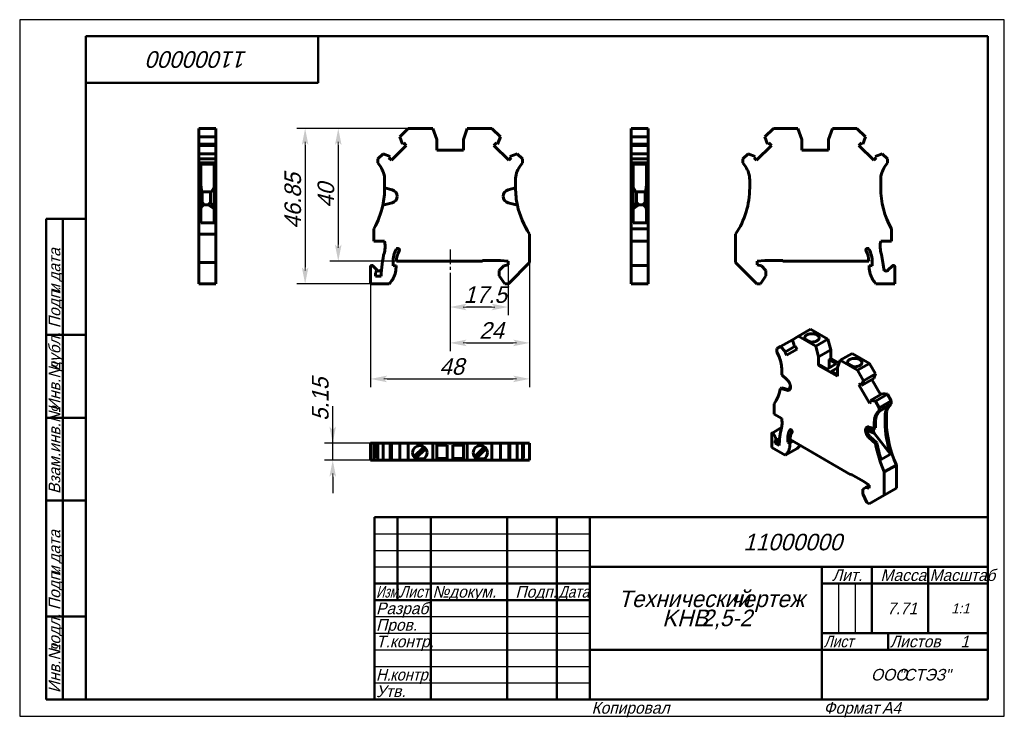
# Model space of a CAD drawing. Header units: millimetres. Extents: x 0 to 297, y 0 to 210.
import ezdxf

# ---------------------------------------------------------------- set-up
doc = ezdxf.new("R2010")
doc.units = ezdxf.units.MM
doc.linetypes.add('CENTER_per1_scale0.137402', pattern=[6.98, 4.3625, -0.8725, 0.8725, -0.8725])
doc.styles.add('TextStyle_1', font='T-FLEX Type A.TTF', dxfattribs={"oblique": 15, "height": 5})
doc.styles.add('TextStyle_2', font='T-FLEX Type A.TTF', dxfattribs={"oblique": 15, "height": 3.5})
doc.styles.add('TextStyle_3', font='T-FLEX Type A.TTF', dxfattribs={"width": 0.744064, "oblique": 15, "height": 3.5})
doc.styles.add('TextStyle_4', font='T-FLEX Type A.TTF', dxfattribs={"width": 0.883061, "oblique": 15, "height": 3.5})
doc.styles.add('TextStyle_5', font='T-FLEX Type A.TTF', dxfattribs={"width": 0.94413, "oblique": 15, "height": 3.5})
doc.styles.add('TextStyle_6', font='T-FLEX Type A.TTF', dxfattribs={"width": 0.98844, "oblique": 15, "height": 3.5})
doc.styles.add('TextStyle_7', font='T-FLEX Type A.TTF', dxfattribs={"oblique": 15, "height": 5})
doc.styles.add('TextStyle_8', font='T-FLEX Type A.TTF', dxfattribs={"oblique": 15, "height": 3})
doc.styles.add('TextStyle_9', font='T-FLEX Type A.TTF', dxfattribs={"oblique": 15, "height": 3.5})
doc.dimstyles.new('DIM_ST_1', dxfattribs={"dimtxt": 5, "dimasz": 5, "dimexe": 2.5, "dimexo": 0, "dimtad": 1, "dimrnd": 0.01, "dimdsep": 46, "dimtxsty": 'TextStyle_1', "dimblk": 'Arrow_3_C7_Status', "dimcen": 0.09, "dimclrd": 7, "dimclre": 7, "dimclrt": 7, "dimazin": 0, "dimtfac": 1, "dimtdec": 0, "dimtmove": 0, "dimatfit": 0, "dimldrblk": 'NONE', "dimfxl": 1, "dimtvp": 1, "dimtolj": 1, "dimarcsym": 0})
doc.dimstyles.new('DIM_ST_2', dxfattribs={"dimtxt": 5, "dimasz": 5, "dimexe": 2.5, "dimexo": 0, "dimtad": 1, "dimrnd": 0.01, "dimdsep": 46, "dimtxsty": 'TextStyle_1', "dimblk": 'Arrow_3_C7_Status', "dimcen": 0.09, "dimclrd": 7, "dimclre": 7, "dimclrt": 7, "dimazin": 0, "dimtfac": 1, "dimtdec": 0, "dimtmove": 0, "dimatfit": 0, "dimldrblk": 'NONE', "dimfxl": 1, "dimtvp": 1, "dimtolj": 1, "dimarcsym": 0})
doc.dimstyles.new('DIM_ST_3', dxfattribs={"dimtxt": 5, "dimasz": 5, "dimexe": 2.5, "dimexo": 0, "dimtad": 1, "dimrnd": 0.01, "dimdsep": 46, "dimtxsty": 'TextStyle_1', "dimblk": 'Arrow_3_C7_Status', "dimcen": 0.09, "dimclrd": 7, "dimclre": 7, "dimclrt": 7, "dimazin": 0, "dimtfac": 1, "dimtdec": 0, "dimtmove": 0, "dimatfit": 0, "dimldrblk": 'NONE', "dimfxl": 1, "dimtvp": 1, "dimtolj": 1, "dimarcsym": 0})

# ---------------------------------------------------------------- blocks, each defined once
blk = doc.blocks.new('Arrow_3_C7_Status')
at = {"color": 7, "linetype": 'Continuous', "lineweight": 0}
blk.add_line((-1, 0), (-0.8, 0), dxfattribs=at)
at = {"color": 7}
blk.add_solid([(-1, -0.2), (0, 0), (-0.8, 0), (-1, 0.2)], dxfattribs=at)
blk = doc.blocks.new('*D5')
at = {"color": 7, "lineweight": -2}
for p, q in [((153.82, 136.76), (153.82, 110.05)), ((129.82, 133.71), (129.82, 110.05)), ((134.82, 112.55), (148.82, 112.55))]:
    blk.add_line(p, q, dxfattribs=at)
at = {"layer": 'Defpoints', "color": 0}
for p in [(153.82, 136.76), (129.82, 133.71), (153.82, 112.55)]:
    blk.add_point(p, dxfattribs=at)
at = {"color": 7, "lineweight": -2, "xscale": 5, "yscale": 5, "zscale": 5, "rotation": 180}
blk.add_blockref('Arrow_3_C7_Status', (129.82, 112.55), dxfattribs=at)
at = {"color": 7, "lineweight": -2, "xscale": 5, "yscale": 5, "zscale": 5}
blk.add_blockref('Arrow_3_C7_Status', (153.82, 112.55), dxfattribs=at)
blk = doc.blocks.new('_None')
blk = doc.blocks.new('*D6')
at = {"color": 7, "lineweight": -2}
for p, q in [((117.22, 177.21), (83.6, 177.21)), ((86.1, 172.21), (86.1, 135.36)), ((105.82, 130.36), (83.6, 130.36))]:
    blk.add_line(p, q, dxfattribs=at)
at = {"layer": 'Defpoints', "color": 0}
for p in [(117.22, 177.21), (86.1, 130.36), (105.82, 130.36)]:
    blk.add_point(p, dxfattribs=at)
at = {"color": 7, "lineweight": -2, "xscale": 5, "yscale": 5, "zscale": 5}
for p, rotation in [((86.1, 177.21), 90.0000000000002), ((86.1, 130.36), 270.0000000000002)]:
    blk.add_blockref('Arrow_3_C7_Status', p, dxfattribs=dict(at, rotation=rotation))
blk = doc.blocks.new('*D7')
at = {"color": 7, "lineweight": -2}
for p, q in [((147.32, 137.21), (147.32, 120.86)), ((129.82, 133.71), (129.82, 120.86)), ((142.32, 123.36), (134.82, 123.36))]:
    blk.add_line(p, q, dxfattribs=at)
at = {"layer": 'Defpoints', "color": 0}
for p in [(147.32, 137.21), (129.82, 133.71), (129.82, 123.36)]:
    blk.add_point(p, dxfattribs=at)
at = {"color": 7, "lineweight": -2, "xscale": 5, "yscale": 5, "zscale": 5, "rotation": 180}
blk.add_blockref('Arrow_3_C7_Status', (129.82, 123.36), dxfattribs=at)
at = {"color": 7, "lineweight": -2, "xscale": 5, "yscale": 5, "zscale": 5}
blk.add_blockref('Arrow_3_C7_Status', (147.32, 123.36), dxfattribs=at)
blk = doc.blocks.new('*D8')
at = {"color": 7, "lineweight": -2}
for p, q in [((153.82, 136.76), (153.82, 99.19)), ((105.82, 130.36), (105.82, 99.19)), ((110.82, 101.69), (148.82, 101.69))]:
    blk.add_line(p, q, dxfattribs=at)
at = {"layer": 'Defpoints', "color": 0}
for p in [(153.82, 136.76), (105.82, 130.36), (153.82, 101.69)]:
    blk.add_point(p, dxfattribs=at)
at = {"color": 7, "lineweight": -2, "xscale": 5, "yscale": 5, "zscale": 5}
for p, rotation in [((105.82, 101.69), 180), ((153.82, 101.69), 360)]:
    blk.add_blockref('Arrow_3_C7_Status', p, dxfattribs=dict(at, rotation=rotation))
blk = doc.blocks.new('*D9')
at = {"color": 7, "lineweight": -2}
for p, q in [((117.22, 177.21), (93.6, 177.21)), ((96.1, 172.21), (96.1, 142.21)), ((113.63, 137.21), (93.6, 137.21))]:
    blk.add_line(p, q, dxfattribs=at)
at = {"layer": 'Defpoints', "color": 0}
for p in [(117.22, 177.21), (96.1, 137.21), (113.63, 137.21)]:
    blk.add_point(p, dxfattribs=at)
at = {"color": 7, "lineweight": -2, "xscale": 5, "yscale": 5, "zscale": 5}
for p, rotation in [((96.1, 177.21), 90.0000000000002), ((96.1, 137.21), 270.0000000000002)]:
    blk.add_blockref('Arrow_3_C7_Status', p, dxfattribs=dict(at, rotation=rotation))
blk = doc.blocks.new('*D10')
at = {"color": 7, "lineweight": -2}
for p, q in [((94.42, 82.35), (94.42, 93.49)), ((94.42, 87.35), (94.42, 92.35)), ((105.82, 82.35), (91.92, 82.35)), ((94.42, 77.2), (94.42, 82.35)), ((105.82, 77.2), (91.92, 77.2)), ((94.42, 72.2), (94.42, 67.2))]:
    blk.add_line(p, q, dxfattribs=at)
at = {"layer": 'Defpoints', "color": 0}
for p in [(94.42, 82.35), (105.82, 82.35), (105.82, 77.2)]:
    blk.add_point(p, dxfattribs=at)
at = {"color": 7, "lineweight": -2, "xscale": 5, "yscale": 5, "zscale": 5}
for p, rotation in [((94.42, 82.35), 270), ((94.42, 77.2), 90)]:
    blk.add_blockref('Arrow_3_C7_Status', p, dxfattribs=dict(at, rotation=rotation))
blk = doc.blocks.new('_FR1Страница_1')
at = {"color": 7, "linetype": 'Continuous', "lineweight": 25}
for p, q in [((0, 210), (0, 0)), ((297, 210), (0, 210)), ((297, 0), (297, 210)), ((107, 55), (172, 55)), ((107, 50), (172, 50)), ((107, 45), (172, 45)), ((247, 40), (247, 25)), ((252, 40), (252, 25)), ((107, 30), (172, 30)), ((107, 25), (172, 25)), ((107, 20), (172, 20)), ((242, 20), (292, 20)), ((262, 20), (262, 20)), ((107, 15), (172, 15)), ((107, 10), (172, 10)), ((0, 0), (297, 0))]:
    blk.add_line(p, q, dxfattribs=at)
at = {"color": 7, "linetype": 'Continuous', "lineweight": 50}
for p, q in [((20, 5), (20, 205)), ((20, 205), (292, 205)), ((90, 191), (90, 205)), ((292, 205), (292, 5)), ((20, 191), (90, 191)), ((8, 5), (8, 150)), ((8, 150), (20, 150)), ((13, 150), (13, 5)), ((8, 115), (20, 115)), ((8, 90), (20, 90)), ((20, 65), (8, 65)), ((107, 5), (107, 60)), ((107, 60), (292, 60)), ((114, 60), (114, 35)), ((124, 60), (124, 5)), ((147, 60), (147, 5)), ((162, 60), (162, 5)), ((172, 60), (172, 5)), ((172, 45), (292, 45)), ((242, 45), (242, 5)), ((257, 45), (257, 25)), ((274, 45), (274, 25)), ((107, 40), (172, 40)), ((242, 40), (292, 40)), ((107, 35), (172, 35)), ((8, 30), (20, 30)), ((242, 25), (292, 25)), ((262, 25), (262, 20)), ((172, 20), (292, 20)), ((20, 5), (8, 5)), ((292, 5), (20, 5))]:
    blk.add_line(p, q, dxfattribs=at)
at = {"color": 7, "oblique": 15}
for s, height, rotation, style, p in [('11000000', 5, 180, 'TextStyle_7', (68.7, 200.5)), ('дата', 3.5, 90, 'TextStyle_2', (12.25, 131.01)), ('Подп.', 3.5, 90, 'TextStyle_2', (12.25, 117)), ('и', 3.5, 90, 'TextStyle_2', (12.25, 127.51)), ('дубл.', 3.5, 90, 'TextStyle_2', (12.25, 104.01)), ('Инв.№', 3.5, 90, 'TextStyle_2', (12.25, 92)), ('Взам.инв.№', 3.5, 90, 'TextStyle_2', (12.25, 67)), ('дата', 3.5, 90, 'TextStyle_2', (12.25, 46.01)), ('Подп.', 3.5, 90, 'TextStyle_2', (12.25, 32)), ('и', 3.5, 90, 'TextStyle_2', (12.25, 42.51)), ('подл.', 3.5, 90, 'TextStyle_2', (12.25, 19.01)), ('Инв.№', 3.5, 90, 'TextStyle_2', (12.25, 7))]:
    blk.add_text(s, height=height, rotation=rotation, dxfattribs=dict(at, style=style)).set_placement(p)
for s, height, style, p in [('11000000', 5, 'TextStyle_7', (218.3, 50)), ('Лит.', 3.5, 'TextStyle_2', (245.03, 40.76)), ('Масса', 3.5, 'TextStyle_2', (259.65, 40.76)), ('№', 3.5, 'TextStyle_2', (124.5, 35.75)), ('Подп.', 3.5, 'TextStyle_2', (149.53, 35.75)), ('докум.', 3.5, 'TextStyle_2', (129.5, 35.75)), ('Технический', 5, 'TextStyle_7', (180.55, 32.88)), ('чертеж', 5, 'TextStyle_7', (214.51, 32.88)), ('Разраб.', 3.5, 'TextStyle_2', (107.5, 30.75)), ('7.71', 3.5, 'TextStyle_2', (261.66, 30.75)), ('1:1', 3, 'TextStyle_8', (280.99, 31)), ('KHB', 5, 'TextStyle_7', (193.83, 27.12)), ('2,5-2', 5, 'TextStyle_7', (205.62, 27.12)), ('Пров.', 3.5, 'TextStyle_2', (107.5, 25.75)), ('Т.контр.', 3.5, 'TextStyle_2', (107.5, 20.75)), ('Листов', 3.5, 'TextStyle_2', (262.5, 20.75)), ('1', 3.5, 'TextStyle_9', (283.78, 20.75)), ('ООО', 3.5, 'TextStyle_2', (256.78, 10.75)), ('"СТЭЗ"', 3.5, 'TextStyle_2', (265.03, 10.75)), ('Утв.', 3.5, 'TextStyle_2', (107.5, 5.75)), ('Копировал', 3.5, 'TextStyle_2', (172.5, 0.75)), ('Формат', 3.5, 'TextStyle_2', (242.5, 0.75)), ('A4', 3.5, 'TextStyle_2', (260.12, 0.75))]:
    blk.add_text(s, height=height, dxfattribs=dict(at, style=style)).set_placement(p)
for s, style, width, p in [('Масштаб', 'TextStyle_6', 0.98844, (274.5, 40.76)), ('Изм.', 'TextStyle_3', 0.744064, (107.5, 35.75)), ('Лист', 'TextStyle_4', 0.883061, (114.5, 35.75)), ('Дата', 'TextStyle_4', 0.883061, (162.5, 35.75)), ('Лист', 'TextStyle_4', 0.883061, (242.5, 20.75)), ('Н.', 'TextStyle_5', 0.94413, (107.5, 10.75)), ('контр.', 'TextStyle_5', 0.94413, (111.75, 10.75))]:
    blk.add_text(s, height=3.5, dxfattribs=dict(at, style=style, width=width)).set_placement(p)
blk = doc.blocks.new('Страница_1')
at = {"color": 7, "linetype": 'Continuous', "lineweight": 60}
for p, q in [((54.042, 177.208), (59.192, 177.208)), ((54.042, 174.634), (54.042, 177.208)), ((59.192, 174.634), (59.192, 177.208)), ((117.224, 177.208), (114.65, 174.634)), ((124.624, 177.208), (117.224, 177.208)), ((125.824, 173.911), (124.624, 177.208)), ((135.024, 177.208), (133.824, 173.911)), ((142.424, 177.208), (135.024, 177.208)), ((144.999, 174.634), (142.424, 177.208)), ((189.623, 177.208), (184.473, 177.208)), ((184.473, 177.208), (184.473, 174.634)), ((189.623, 177.208), (189.623, 174.634)), ((224.782, 174.634), (227.356, 177.208)), ((227.356, 177.208), (234.756, 177.208)), ((234.756, 177.208), (235.956, 173.911)), ((243.956, 173.911), (245.156, 177.208)), ((245.156, 177.208), (252.556, 177.208)), ((252.556, 177.208), (255.13, 174.634)), ((54.042, 172.491), (54.042, 174.634)), ((54.042, 174.634), (59.192, 174.634)), ((54.042, 172.491), (59.192, 172.491)), ((54.042, 172.489), (54.042, 172.108)), ((59.192, 172.491), (59.192, 174.634)), ((59.192, 172.108), (59.192, 172.489)), ((114.65, 174.634), (115.485, 172.491)), ((115.858, 172.864), (115.485, 172.491)), ((116.615, 172.108), (115.858, 172.864)), ((125.824, 170.708), (125.824, 173.911)), ((133.824, 173.911), (133.824, 170.708)), ((143.791, 172.864), (143.034, 172.108)), ((144.164, 172.491), (143.791, 172.864)), ((144.164, 172.491), (144.999, 174.634)), ((184.473, 174.634), (184.473, 172.491)), ((189.623, 174.634), (184.473, 174.634)), ((189.623, 172.491), (184.473, 172.491)), ((184.473, 172.489), (184.473, 172.108)), ((189.623, 174.634), (189.623, 172.491)), ((189.623, 172.108), (189.623, 172.489)), ((225.616, 172.491), (224.782, 174.634)), ((225.989, 172.864), (225.616, 172.491)), ((226.746, 172.108), (225.989, 172.864)), ((235.956, 173.911), (235.956, 170.708)), ((243.956, 170.708), (243.956, 173.911)), ((253.922, 172.864), (253.166, 172.108)), ((254.296, 172.491), (253.922, 172.864)), ((255.13, 174.634), (254.296, 172.491)), ((54.042, 172.108), (59.192, 172.108)), ((54.042, 172.108), (54.042, 169.602)), ((54.042, 169.6), (59.192, 169.6)), ((54.042, 168.008), (54.042, 169.6)), ((59.192, 169.602), (59.192, 172.108)), ((59.192, 168.008), (59.192, 169.6)), ((109.616, 169.6), (108.024, 168.008)), ((111.759, 168.765), (109.616, 169.6)), ((112.142, 167.635), (116.615, 172.108)), ((133.824, 170.708), (125.824, 170.708)), ((143.034, 172.108), (147.507, 167.635)), ((150.033, 169.6), (147.89, 168.765)), ((151.624, 168.008), (150.033, 169.6)), ((184.473, 172.108), (184.473, 169.602)), ((189.623, 172.108), (184.473, 172.108)), ((189.623, 169.6), (184.473, 169.6)), ((184.473, 169.6), (184.473, 168.008)), ((189.623, 169.602), (189.623, 172.108)), ((189.623, 169.6), (189.623, 168.008)), ((218.156, 168.008), (219.748, 169.6)), ((219.748, 169.6), (221.89, 168.765)), ((222.274, 167.635), (226.746, 172.108)), ((235.956, 170.708), (243.956, 170.708)), ((253.166, 172.108), (257.638, 167.635)), ((258.021, 168.765), (260.164, 169.6)), ((260.164, 169.6), (261.756, 168.008)), ((54.042, 166.808), (54.042, 168.008)), ((54.042, 168.008), (59.192, 168.008)), ((54.042, 165.688), (54.042, 166.808)), ((54.042, 166.808), (59.192, 166.808)), ((54.592, 166.424), (58.642, 166.424)), ((54.592, 165.688), (54.592, 166.424)), ((58.642, 165.688), (58.642, 166.424)), ((59.192, 166.808), (59.192, 168.008)), ((59.192, 165.688), (59.192, 166.808)), ((108.024, 168.008), (108.024, 166.808)), ((108.024, 166.808), (108.808, 165.688)), ((111.759, 168.765), (111.385, 168.392)), ((111.385, 168.392), (112.142, 167.635)), ((147.507, 167.635), (148.263, 168.392)), ((148.263, 168.392), (147.89, 168.765)), ((150.84, 165.688), (151.624, 166.808)), ((151.624, 166.808), (151.624, 168.008)), ((184.473, 168.008), (184.473, 166.808)), ((189.623, 168.008), (184.473, 168.008)), ((189.623, 166.808), (184.473, 166.808)), ((184.473, 166.808), (184.473, 165.688)), ((189.073, 166.424), (185.023, 166.424)), ((185.023, 165.688), (185.023, 166.424)), ((189.073, 165.688), (189.073, 166.424)), ((189.623, 168.008), (189.623, 166.808)), ((189.623, 166.808), (189.623, 165.688)), ((218.156, 166.808), (218.156, 168.008)), ((218.94, 165.688), (218.156, 166.808)), ((221.89, 168.765), (221.517, 168.392)), ((221.517, 168.392), (222.274, 167.635)), ((257.638, 167.635), (258.395, 168.392)), ((258.395, 168.392), (258.021, 168.765)), ((261.756, 166.808), (260.972, 165.688)), ((261.756, 168.008), (261.756, 166.808)), ((54.042, 161.673), (54.042, 165.688)), ((54.592, 161.673), (54.592, 165.688)), ((58.642, 161.673), (58.642, 165.688)), ((59.192, 161.673), (59.192, 165.688)), ((184.473, 161.673), (184.473, 165.688)), ((185.023, 161.673), (185.023, 165.688)), ((189.073, 161.673), (189.073, 165.688)), ((189.623, 161.673), (189.623, 165.688)), ((54.042, 159.313), (54.042, 161.673)), ((54.592, 159.313), (54.592, 161.673)), ((58.642, 159.308), (58.642, 161.673)), ((59.192, 159.308), (59.192, 161.673)), ((110.074, 161.673), (110.074, 159.313)), ((149.574, 159.313), (149.574, 161.673)), ((184.473, 161.673), (184.473, 159.308)), ((185.023, 159.308), (185.023, 161.673)), ((189.073, 159.313), (189.073, 161.673)), ((189.623, 161.673), (189.623, 159.313)), ((220.206, 159.308), (220.206, 161.673)), ((259.706, 161.673), (259.706, 159.308)), ((54.042, 158.705), (54.042, 159.313)), ((54.592, 159.313), (54.042, 159.313)), ((54.042, 158.705), (54.042, 156.773)), ((54.792, 158.609), (54.592, 160.269)), ((54.592, 159.313), (54.592, 158.705)), ((54.592, 158.705), (54.592, 156.773)), ((54.977, 158.108), (54.792, 158.609)), ((54.792, 153.849), (54.792, 158.609)), ((57.859, 158.108), (54.977, 158.108)), ((54.992, 158.108), (54.992, 154.395)), ((57.592, 158.108), (57.592, 154.908)), ((58.642, 159.495), (57.859, 158.108)), ((58.642, 159.308), (58.642, 148.708)), ((59.192, 159.308), (59.192, 145.364)), ((110.074, 159.313), (112.342, 158.705)), ((110.074, 159.308), (110.074, 159.311)), ((147.307, 158.705), (149.574, 159.313)), ((149.574, 159.308), (149.574, 159.311)), ((184.473, 159.308), (184.473, 146.982)), ((185.023, 159.495), (185.806, 158.108)), ((185.023, 159.308), (185.023, 148.708)), ((188.687, 158.108), (185.806, 158.108)), ((186.073, 158.108), (186.073, 154.908)), ((188.673, 158.108), (188.673, 154.395)), ((188.687, 158.108), (188.873, 158.609)), ((188.873, 158.609), (189.073, 160.269)), ((188.873, 153.849), (188.873, 158.609)), ((189.073, 159.313), (189.623, 159.313)), ((189.073, 159.313), (189.073, 158.705)), ((189.073, 158.705), (189.073, 156.773)), ((189.623, 159.313), (189.623, 158.705)), ((189.623, 158.705), (189.623, 156.773)), ((54.042, 156.742), (54.042, 156.773)), ((54.042, 156.742), (54.042, 154.811)), ((54.042, 154.053), (54.042, 154.811)), ((54.592, 156.742), (54.592, 156.773)), ((54.592, 156.742), (54.592, 154.811)), ((54.592, 154.811), (54.592, 154.053)), ((54.992, 154.908), (55.692, 154.208)), ((57.592, 154.908), (56.892, 154.208)), ((57.592, 154.908), (58.642, 153.418)), ((112.342, 154.811), (109.516, 154.053)), ((113.824, 156.773), (113.824, 156.742)), ((145.824, 156.742), (145.824, 156.773)), ((150.133, 154.053), (147.307, 154.811)), ((186.073, 154.908), (185.023, 153.418)), ((186.073, 154.908), (186.773, 154.208)), ((188.673, 154.908), (187.973, 154.208)), ((189.073, 156.742), (189.073, 156.773)), ((189.073, 156.742), (189.073, 154.811)), ((189.073, 154.811), (189.073, 154.053)), ((189.623, 156.773), (189.623, 156.742)), ((189.623, 156.742), (189.623, 154.811)), ((189.623, 154.811), (189.623, 154.053)), ((54.042, 154.053), (54.042, 145.364)), ((54.592, 154.053), (54.042, 154.053)), ((54.592, 154.053), (54.592, 148.708)), ((54.76, 153.515), (54.592, 152.693)), ((54.76, 153.515), (55.692, 154.208)), ((54.76, 153.515), (54.792, 153.849)), ((54.792, 153.849), (54.992, 154.395)), ((56.892, 154.208), (55.692, 154.208)), ((56.892, 154.208), (58.642, 152.924)), ((186.773, 154.208), (185.023, 152.924)), ((186.773, 154.208), (187.973, 154.208)), ((188.905, 153.515), (187.973, 154.208)), ((188.873, 153.849), (188.673, 154.395)), ((188.905, 153.515), (188.873, 153.849)), ((188.905, 153.515), (189.073, 152.693)), ((189.073, 154.053), (189.073, 148.708)), ((189.623, 154.053), (189.073, 154.053)), ((189.623, 154.053), (189.623, 146.982)), ((58.642, 148.708), (54.592, 148.708)), ((189.073, 148.708), (185.023, 148.708)), ((106.824, 146.982), (106.824, 143.208)), ((184.473, 146.982), (184.473, 143.208)), ((189.623, 146.982), (184.473, 146.982)), ((189.623, 146.982), (189.623, 143.208)), ((262.956, 146.982), (262.956, 143.208)), ((54.042, 136.758), (54.042, 145.364)), ((54.042, 145.364), (59.192, 145.364)), ((59.192, 136.758), (59.192, 145.364)), ((106.824, 143.208), (110.068, 143.208)), ((153.824, 136.758), (153.824, 145.364)), ((184.473, 141.683), (184.473, 143.208)), ((189.623, 143.208), (184.473, 143.208)), ((189.623, 141.683), (189.623, 143.208)), ((215.956, 136.758), (215.956, 145.364)), ((262.956, 143.208), (259.713, 143.208)), ((184.473, 139.85), (184.473, 141.683)), ((184.473, 139.85), (184.473, 135.917)), ((189.623, 139.85), (189.623, 141.683)), ((189.623, 139.85), (189.623, 135.917)), ((54.042, 136.758), (59.192, 136.758)), ((54.042, 130.358), (54.042, 136.758)), ((59.192, 130.358), (59.192, 136.758)), ((112.624, 135.829), (112.624, 136.908)), ((113.631, 137.208), (139.624, 137.208)), ((139.624, 137.208), (139.624, 137.408)), ((139.624, 137.408), (145.038, 137.408)), ((145.038, 137.408), (147.324, 137.208)), ((147.324, 137.208), (147.324, 136.108)), ((147.424, 130.358), (153.824, 136.758)), ((222.356, 130.358), (215.956, 136.758)), ((224.742, 137.408), (222.456, 137.208)), ((222.456, 137.208), (222.456, 136.108)), ((230.156, 137.408), (224.742, 137.408)), ((230.156, 137.208), (230.156, 137.408)), ((256.15, 137.208), (230.156, 137.208)), ((257.156, 135.829), (257.156, 136.908)), ((105.824, 135.515), (105.824, 130.358)), ((107.361, 134.944), (106.507, 135.798)), ((107.877, 134.428), (107.361, 134.944)), ((109.152, 134.867), (109.154, 134.891)), ((113.524, 135.908), (112.624, 135.829)), ((113.524, 135.351), (113.524, 135.908)), ((146.027, 135.76), (144.674, 134.408)), ((144.674, 134.408), (144.674, 132.758)), ((147.324, 136.108), (146.027, 135.76)), ((184.473, 135.915), (184.473, 135.515)), ((189.623, 135.915), (184.473, 135.915)), ((184.473, 135.515), (184.473, 130.358)), ((189.623, 135.915), (189.623, 135.515)), ((189.623, 135.515), (189.623, 130.358)), ((222.456, 136.108), (223.754, 135.76)), ((223.754, 135.76), (225.106, 134.408)), ((225.106, 134.408), (225.106, 132.758)), ((256.256, 135.351), (256.256, 135.908)), ((256.256, 135.908), (257.156, 135.829)), ((260.629, 134.867), (260.626, 134.891)), ((261.903, 134.428), (263.273, 135.798)), ((263.956, 135.515), (263.956, 130.358)), ((107.324, 132.708), (107.324, 133.637)), ((109.032, 132.708), (107.324, 132.708)), ((144.674, 132.758), (146.355, 130.358)), ((225.106, 132.758), (223.425, 130.358)), ((54.042, 130.358), (59.192, 130.358)), ((105.824, 130.358), (111.49, 130.358)), ((146.355, 130.358), (147.424, 130.358)), ((189.623, 130.358), (184.473, 130.358)), ((223.425, 130.358), (222.356, 130.358)), ((263.956, 130.358), (258.29, 130.358)), ((234.913, 114.565), (238.555, 116.668)), ((243.787, 113.647), (238.555, 116.668)), ((229.533, 111.459), (233.091, 113.513)), ((234.913, 114.565), (233.093, 113.514)), ((233.093, 113.514), (233.683, 111.424)), ((240.146, 111.544), (234.913, 114.565)), ((236.869, 113.722), (238.366, 112.857)), ((240.146, 111.544), (243.787, 113.647)), ((244.636, 110.465), (243.787, 113.647)), ((229.533, 111.459), (228.408, 110.809)), ((228.408, 110.809), (228.408, 109.829)), ((231.048, 109.903), (229.533, 111.459)), ((231.048, 109.903), (230.784, 109.751)), ((231.048, 109.903), (233.681, 111.423)), ((231.319, 108.824), (234.482, 110.65)), ((233.947, 111.577), (233.683, 111.424)), ((234.482, 110.65), (233.947, 111.577)), ((240.994, 108.362), (240.146, 111.544)), ((240.994, 108.362), (244.636, 110.465)), ((244.636, 107.849), (244.636, 110.465)), ((228.408, 109.829), (228.962, 108.595)), ((230.784, 109.751), (231.319, 108.824)), ((240.994, 105.747), (240.994, 108.362)), ((244.176, 107.584), (244.636, 107.849)), ((244.176, 107.584), (246.403, 106.298)), ((244.176, 105.012), (244.176, 107.584)), ((247.152, 106.397), (244.636, 107.849)), ((247.5, 107.298), (246.651, 105.096)), ((247.5, 107.298), (251.141, 109.401)), ((252.732, 104.277), (247.5, 107.298)), ((256.374, 106.38), (251.141, 109.401)), ((229.857, 104.8), (229.857, 102.873)), ((240.994, 105.747), (241.33, 105.941)), ((246.651, 102.481), (240.994, 105.747)), ((243.557, 104.655), (241.33, 105.941)), ((246.403, 106.298), (243.557, 104.655)), ((244.759, 103.961), (246.651, 105.053)), ((246.651, 102.869), (244.759, 103.961)), ((246.651, 105.096), (246.651, 102.481)), ((249.774, 106.271), (251.271, 105.407)), ((252.732, 104.277), (256.374, 106.38)), ((254.552, 101.125), (252.732, 104.277)), ((258.194, 103.227), (256.374, 106.38)), ((229.857, 102.873), (231.461, 101.451)), ((253.962, 99.716), (257.604, 101.818)), ((253.962, 99.716), (254.552, 101.125)), ((254.552, 101.125), (258.194, 103.227)), ((259.704, 96.946), (257.069, 101.509)), ((257.604, 101.818), (258.194, 103.227)), ((229.462, 98.807), (229.851, 99.031)), ((231.461, 98.271), (229.462, 98.807)), ((231.85, 98.496), (229.851, 99.031)), ((232.509, 99.268), (232.509, 99.243)), ((253.698, 100.173), (253.163, 99.864)), ((253.163, 99.864), (256.326, 94.387)), ((253.962, 99.716), (253.698, 100.173)), ((256.597, 95.153), (260.239, 97.255)), ((258.112, 94.959), (256.597, 95.153)), ((256.861, 94.695), (256.597, 95.153)), ((258.112, 94.959), (261.754, 97.062)), ((259.237, 93.01), (262.879, 95.112)), ((261.754, 97.062), (260.239, 97.255)), ((262.879, 95.112), (261.754, 97.062)), ((262.879, 94.132), (262.879, 95.112)), ((227.559, 94.131), (227.559, 91.05)), ((256.326, 94.387), (256.861, 94.695)), ((259.237, 93.01), (258.112, 94.959)), ((259.237, 92.03), (262.879, 94.132)), ((259.237, 92.03), (259.237, 93.01)), ((259.301, 91.905), (261.797, 93.414)), ((259.436, 92.051), (262.3, 93.704)), ((261.936, 93.314), (262.3, 93.704)), ((262.325, 93.538), (262.879, 94.132)), ((227.559, 91.05), (229.852, 89.726)), ((258.683, 91.436), (259.237, 92.03)), ((259.072, 91.66), (259.436, 92.051)), ((261.041, 88.621), (261.041, 90.552)), ((261.43, 88.845), (261.43, 90.777)), ((229.803, 87.016), (226.935, 85.36)), ((255.136, 86.179), (255.136, 86.204)), ((255.525, 86.404), (255.525, 86.429)), ((255.53, 86.28), (257.764, 85.301)), ((255.747, 87.178), (257.501, 85.856)), ((256.184, 87.177), (257.788, 86.747)), ((257.501, 85.856), (257.501, 86.824)), ((257.788, 86.747), (257.788, 88.674)), ((258.177, 86.971), (257.788, 86.747)), ((258.177, 86.971), (258.177, 88.899)), ((226.852, 85.177), (226.852, 80.966)), ((227.938, 84.084), (227.335, 85.129)), ((227.938, 83.045), (229.252, 83.803)), ((231.66, 82.657), (231.66, 83.538)), ((231.66, 82.657), (232.635, 83.22)), ((232.372, 83.372), (250.752, 72.761)), ((258.183, 82.225), (256.184, 83.997)), ((256.573, 84.221), (258.572, 82.449)), ((257.501, 85.856), (257.764, 85.301)), ((257.764, 85.301), (262.708, 79.003)), ((105.824, 77.203), (105.824, 82.353)), ((106.507, 82.353), (105.824, 82.353)), ((106.822, 82.353), (106.507, 82.353)), ((108.022, 82.353), (106.824, 82.353)), ((106.824, 77.203), (106.824, 82.353)), ((107.716, 77.753), (107.716, 81.803)), ((108.024, 81.803), (107.716, 81.803)), ((109.616, 82.353), (108.024, 82.353)), ((108.024, 77.203), (108.024, 82.353)), ((111.759, 82.353), (109.616, 82.353)), ((109.616, 77.203), (109.616, 82.353)), ((111.759, 77.203), (111.759, 82.353)), ((112.142, 82.353), (111.761, 82.353)), ((114.648, 82.353), (112.142, 82.353)), ((112.142, 77.203), (112.142, 82.353)), ((117.224, 82.353), (114.65, 82.353)), ((114.65, 77.203), (114.65, 82.353)), ((124.624, 82.353), (117.224, 82.353)), ((117.224, 77.203), (117.224, 82.353)), ((121.97, 81.218), (118.934, 78.182)), ((119.429, 77.687), (122.465, 80.723)), ((125.824, 82.353), (124.624, 82.353)), ((124.624, 77.203), (124.624, 82.353)), ((125.824, 77.203), (125.824, 82.353)), ((133.824, 82.353), (125.824, 82.353)), ((125.824, 81.703), (128.974, 81.703)), ((128.974, 81.703), (128.974, 77.678)), ((130.674, 77.678), (130.674, 81.703)), ((130.674, 81.703), (133.824, 81.703)), ((135.024, 82.353), (133.824, 82.353)), ((133.824, 77.203), (133.824, 82.353)), ((135.024, 77.203), (135.024, 82.353)), ((142.424, 82.353), (135.024, 82.353)), ((140.22, 81.218), (137.184, 78.182)), ((137.679, 77.687), (140.715, 80.723)), ((144.999, 82.353), (142.424, 82.353)), ((142.424, 77.203), (142.424, 82.353)), ((144.999, 77.203), (144.999, 82.353)), ((147.507, 82.353), (145.001, 82.353)), ((147.507, 77.203), (147.507, 82.353)), ((147.888, 82.353), (147.507, 82.353)), ((147.89, 77.203), (147.89, 82.353)), ((150.033, 82.353), (147.89, 82.353)), ((150.033, 77.203), (150.033, 82.353)), ((151.624, 82.353), (150.033, 82.353)), ((151.624, 77.203), (151.624, 82.353)), ((151.624, 81.803), (151.933, 81.803)), ((151.626, 82.353), (153.824, 82.353)), ((151.933, 81.803), (151.933, 77.753)), ((153.824, 77.203), (153.824, 82.353)), ((226.852, 80.966), (230.858, 78.653)), ((227.913, 82.273), (227.913, 83.031)), ((227.913, 82.273), (229.184, 83.006)), ((229.12, 81.576), (227.913, 82.273)), ((230.858, 78.653), (234.5, 80.756)), ((232.297, 82.354), (231.66, 82.657)), ((232.297, 82.354), (233.216, 82.885)), ((232.297, 81.9), (232.297, 82.354)), ((258.572, 82.449), (258.183, 82.225)), ((108.024, 77.753), (107.716, 77.753)), ((119.641, 77.553), (121.758, 77.553)), ((128.974, 77.678), (125.824, 77.678)), ((133.824, 77.678), (130.674, 77.678)), ((137.891, 77.553), (140.008, 77.553)), ((151.624, 77.753), (151.933, 77.753)), ((262.708, 79.003), (259.844, 77.35)), ((106.507, 77.203), (105.824, 77.203)), ((106.822, 77.203), (106.507, 77.203)), ((108.022, 77.203), (106.824, 77.203)), ((109.616, 77.203), (108.024, 77.203)), ((111.759, 77.203), (109.616, 77.203)), ((111.761, 77.203), (112.142, 77.203)), ((112.142, 77.203), (114.648, 77.203)), ((117.224, 77.203), (114.65, 77.203)), ((124.624, 77.203), (117.224, 77.203)), ((125.824, 77.203), (124.624, 77.203)), ((133.824, 77.203), (125.824, 77.203)), ((135.024, 77.203), (133.824, 77.203)), ((142.424, 77.203), (135.024, 77.203)), ((144.999, 77.203), (142.424, 77.203)), ((145.001, 77.203), (147.507, 77.203)), ((147.507, 77.203), (147.888, 77.203)), ((150.033, 77.203), (147.89, 77.203)), ((151.624, 77.203), (150.033, 77.203)), ((151.626, 77.203), (153.824, 77.203)), ((260.793, 73.623), (264.435, 75.725)), ((264.435, 68.698), (264.435, 75.725)), ((250.752, 72.924), (254.58, 70.714)), ((250.752, 72.761), (250.752, 72.924)), ((250.752, 72.761), (250.894, 72.842)), ((260.793, 66.596), (260.793, 73.623)), ((255.279, 68.965), (254.323, 68.413)), ((254.323, 68.413), (254.323, 67.065)), ((254.58, 70.714), (256.197, 69.617)), ((255.279, 68.965), (256.197, 69.495)), ((256.197, 68.719), (255.279, 68.965)), ((256.197, 69.617), (256.197, 68.719)), ((260.793, 66.596), (264.435, 68.698)), ((254.323, 67.065), (255.511, 64.42)), ((256.268, 63.983), (260.793, 66.596)), ((255.511, 64.42), (256.268, 63.983))]:
    blk.add_line(p, q, dxfattribs=at)
at = {"color": 7, "linetype": 'CENTER_per1_scale0.137402', "lineweight": 25}
blk.add_line((129.824, 140.693), (129.824, 133.713), dxfattribs=at)
blk.add_line((129.824, 140.693), (129.824, 133.713), dxfattribs=at)
at = {"color": 7, "lineweight": 60, "flags": 128}
for points in [[(236.869, 113.722), (236.841, 113.786), (236.818, 113.852), (236.801, 113.918), (236.791, 113.984), (236.786, 114.051), (236.788, 114.117), (236.796, 114.184), (236.81, 114.25), (236.83, 114.316), (236.856, 114.381), (236.888, 114.445), (236.926, 114.508), (236.97, 114.57), (237.019, 114.63), (237.073, 114.689), (237.133, 114.746), (237.199, 114.801), (237.269, 114.854), (237.344, 114.905), (237.423, 114.953)], [(237.423, 114.953), (237.512, 115.001), (237.605, 115.047), (237.703, 115.089), (237.804, 115.128), (237.909, 115.164), (238.017, 115.196), (238.129, 115.225), (238.243, 115.25), (238.359, 115.272), (238.477, 115.289), (238.597, 115.303), (238.718, 115.313), (238.839, 115.319), (238.961, 115.321), (239.083, 115.319), (239.205, 115.313), (239.326, 115.303), (239.445, 115.289), (239.563, 115.272), (239.68, 115.25), (239.794, 115.225), (239.905, 115.196), (240.013, 115.164), (240.118, 115.128), (240.22, 115.089), (240.317, 115.047), (240.411, 115.001), (240.499, 114.953), (240.583, 114.902), (240.662, 114.848), (240.735, 114.792), (240.803, 114.733), (240.865, 114.672), (240.921, 114.61), (240.971, 114.546), (241.014, 114.48), (241.051, 114.413), (241.082, 114.344), (241.105, 114.275), (241.123, 114.206), (241.133, 114.135), (241.136, 114.065), (241.133, 113.995), (241.123, 113.924), (241.105, 113.855), (241.082, 113.786), (241.051, 113.717), (241.014, 113.65), (240.971, 113.584), (240.921, 113.52), (240.865, 113.458), (240.803, 113.397), (240.735, 113.338), (240.662, 113.282), (240.583, 113.228), (240.499, 113.177)], [(240.499, 113.177), (240.415, 113.131), (240.327, 113.088), (240.236, 113.047), (240.14, 113.01), (240.041, 112.975), (239.94, 112.944), (239.835, 112.915), (239.728, 112.89), (239.619, 112.868), (239.508, 112.85), (239.396, 112.835), (239.282, 112.823), (239.167, 112.815), (239.052, 112.81), (238.936, 112.809), (238.821, 112.812), (238.706, 112.818), (238.591, 112.828), (238.478, 112.841), (238.366, 112.857)], [(249.774, 106.271), (249.745, 106.336), (249.723, 106.401), (249.706, 106.467), (249.695, 106.533), (249.691, 106.6), (249.693, 106.667), (249.701, 106.733), (249.715, 106.8), (249.735, 106.865), (249.761, 106.93), (249.793, 106.994), (249.831, 107.057), (249.874, 107.119), (249.923, 107.179), (249.978, 107.238), (250.038, 107.295), (250.103, 107.35), (250.174, 107.403), (250.248, 107.454), (250.328, 107.502)], [(250.328, 107.502), (250.417, 107.551), (250.51, 107.596), (250.607, 107.639), (250.709, 107.678), (250.814, 107.714), (250.922, 107.746), (251.034, 107.775), (251.148, 107.8), (251.264, 107.821), (251.382, 107.839), (251.502, 107.852), (251.622, 107.862), (251.744, 107.868), (251.866, 107.87), (251.988, 107.868), (252.109, 107.862), (252.23, 107.852), (252.35, 107.839), (252.468, 107.821), (252.584, 107.8), (252.698, 107.775), (252.81, 107.746), (252.918, 107.714), (253.023, 107.678), (253.125, 107.639), (253.222, 107.596), (253.315, 107.551), (253.404, 107.502), (253.488, 107.451), (253.566, 107.397), (253.64, 107.341), (253.708, 107.283), (253.77, 107.222), (253.826, 107.159), (253.875, 107.095), (253.919, 107.029), (253.956, 106.962), (253.986, 106.894), (254.01, 106.825), (254.027, 106.755), (254.037, 106.685), (254.041, 106.615), (254.037, 106.544), (254.027, 106.474), (254.01, 106.404), (253.986, 106.335), (253.956, 106.267), (253.919, 106.2), (253.875, 106.134), (253.826, 106.07), (253.77, 106.007), (253.708, 105.946), (253.64, 105.888), (253.566, 105.832), (253.488, 105.778), (253.404, 105.727)], [(253.404, 105.727), (253.32, 105.681), (253.232, 105.637), (253.14, 105.597), (253.045, 105.559), (252.946, 105.525), (252.844, 105.493), (252.74, 105.465), (252.633, 105.439), (252.524, 105.418), (252.413, 105.399), (252.3, 105.384), (252.186, 105.372), (252.072, 105.364), (251.956, 105.36), (251.841, 105.359), (251.726, 105.361), (251.61, 105.367), (251.496, 105.377), (251.383, 105.39), (251.271, 105.407)], [(231.461, 101.451), (231.535, 101.383), (231.607, 101.311), (231.678, 101.235), (231.748, 101.156), (231.815, 101.074), (231.88, 100.989), (231.943, 100.901), (232.004, 100.811), (232.061, 100.719), (232.116, 100.624), (232.168, 100.528), (232.217, 100.431), (232.262, 100.333), (232.304, 100.234), (232.342, 100.135), (232.376, 100.035), (232.407, 99.936), (232.434, 99.837), (232.457, 99.738), (232.475, 99.641), (232.49, 99.545), (232.5, 99.451), (232.507, 99.359), (232.509, 99.268)], [(232.509, 99.243), (232.507, 99.155), (232.5, 99.07), (232.49, 98.988), (232.475, 98.909), (232.457, 98.834), (232.434, 98.762), (232.407, 98.694), (232.376, 98.63), (232.342, 98.57), (232.304, 98.515), (232.262, 98.464), (232.217, 98.418), (232.168, 98.377), (232.116, 98.341), (232.061, 98.31), (232.004, 98.284), (231.943, 98.264), (231.88, 98.248), (231.815, 98.239), (231.748, 98.234), (231.678, 98.235), (231.607, 98.242), (231.535, 98.254), (231.461, 98.271)], [(232.269, 98.473), (232.204, 98.463), (232.137, 98.459), (232.067, 98.46), (231.996, 98.466), (231.923, 98.478), (231.85, 98.496)], [(232.469, 99.672), (232.462, 99.647), (232.377, 99.353), (232.286, 99.064), (232.19, 98.779), (232.089, 98.5), (232.074, 98.46)], [(261.041, 90.552), (261.043, 90.714), (261.049, 90.873), (261.059, 91.03), (261.073, 91.184), (261.091, 91.335), (261.113, 91.483), (261.144, 91.654), (261.18, 91.82), (261.222, 91.982), (261.27, 92.139), (261.314, 92.268), (261.362, 92.393), (261.414, 92.515), (261.47, 92.632), (261.529, 92.746), (261.592, 92.855), (261.671, 92.979), (261.754, 93.097), (261.843, 93.208), (261.936, 93.314)], [(261.43, 90.777), (261.432, 90.938), (261.438, 91.098), (261.448, 91.254), (261.462, 91.408), (261.48, 91.56), (261.502, 91.708), (261.533, 91.879), (261.569, 92.045), (261.611, 92.206), (261.659, 92.363), (261.703, 92.492), (261.751, 92.618), (261.803, 92.739), (261.859, 92.857), (261.918, 92.97), (261.981, 93.08), (262.06, 93.203), (262.143, 93.321), (262.232, 93.433), (262.325, 93.538)], [(257.788, 88.674), (257.79, 88.836), (257.796, 88.995), (257.806, 89.152), (257.82, 89.306), (257.838, 89.457), (257.86, 89.605), (257.891, 89.776), (257.928, 89.942), (257.97, 90.104), (258.017, 90.261), (258.061, 90.39), (258.109, 90.515), (258.161, 90.637), (258.217, 90.754), (258.276, 90.868), (258.339, 90.977), (258.418, 91.101), (258.502, 91.219), (258.59, 91.33), (258.683, 91.436)], [(258.177, 88.899), (258.179, 89.06), (258.185, 89.22), (258.195, 89.376), (258.209, 89.53), (258.227, 89.682), (258.249, 89.83), (258.28, 90.001), (258.317, 90.167), (258.359, 90.328), (258.406, 90.485), (258.45, 90.614), (258.498, 90.74), (258.55, 90.861), (258.606, 90.979), (258.665, 91.092), (258.728, 91.202), (258.807, 91.325), (258.89, 91.443), (258.979, 91.555), (259.072, 91.66)], [(232.343, 86.316), (232.27, 86.193), (232.201, 86.066), (232.135, 85.935), (232.074, 85.8), (232.017, 85.66), (231.965, 85.519), (231.917, 85.373), (231.873, 85.225), (231.833, 85.072), (231.797, 84.913), (231.765, 84.751), (231.737, 84.585), (231.713, 84.416), (231.694, 84.243), (231.679, 84.071), (231.669, 83.896), (231.662, 83.719), (231.66, 83.538)], [(233.009, 85.74), (233.006, 85.786), (233, 85.835), (232.989, 85.884), (232.975, 85.935), (232.956, 85.985), (232.934, 86.035), (232.908, 86.084), (232.879, 86.131), (232.847, 86.176), (232.813, 86.218), (232.778, 86.256), (232.74, 86.291), (232.702, 86.322), (232.663, 86.348), (232.624, 86.369), (232.585, 86.385), (232.547, 86.395), (232.511, 86.4), (232.476, 86.4), (232.443, 86.393), (232.413, 86.382), (232.386, 86.365), (232.363, 86.343), (232.343, 86.316)], [(256.184, 87.177), (256.111, 87.194), (256.038, 87.206), (255.967, 87.212), (255.897, 87.213), (255.83, 87.209), (255.765, 87.199), (255.702, 87.184), (255.641, 87.164), (255.584, 87.138), (255.529, 87.107), (255.477, 87.071), (255.429, 87.03), (255.383, 86.984), (255.341, 86.933), (255.303, 86.878), (255.269, 86.818), (255.238, 86.754), (255.211, 86.686), (255.189, 86.614), (255.17, 86.539), (255.155, 86.46), (255.145, 86.377), (255.138, 86.292), (255.136, 86.204)], [(255.136, 86.179), (255.138, 86.089), (255.145, 85.997), (255.155, 85.902), (255.17, 85.807), (255.189, 85.709), (255.211, 85.611), (255.238, 85.512), (255.269, 85.413), (255.303, 85.313), (255.341, 85.214), (255.383, 85.115), (255.429, 85.017), (255.477, 84.919), (255.529, 84.823), (255.584, 84.729), (255.641, 84.637), (255.702, 84.547), (255.765, 84.459), (255.83, 84.374), (255.897, 84.291), (255.967, 84.212), (256.038, 84.137), (256.111, 84.065), (256.184, 83.997)], [(255.765, 87.199), (255.73, 87.158), (255.692, 87.102), (255.658, 87.043), (255.627, 86.979), (255.6, 86.911), (255.577, 86.839), (255.559, 86.763), (255.544, 86.684), (255.534, 86.602), (255.527, 86.517), (255.525, 86.429)], [(255.525, 86.404), (255.527, 86.314), (255.534, 86.221), (255.544, 86.127), (255.559, 86.031), (255.577, 85.934), (255.6, 85.836), (255.627, 85.737), (255.658, 85.637), (255.692, 85.538), (255.73, 85.438), (255.772, 85.339), (255.817, 85.241), (255.866, 85.144), (255.918, 85.048), (255.973, 84.954), (256.03, 84.861), (256.091, 84.771), (256.154, 84.683), (256.219, 84.598), (256.286, 84.516), (256.356, 84.437), (256.427, 84.361), (256.499, 84.289), (256.573, 84.221)], [(227.335, 85.129), (227.314, 85.163), (227.292, 85.195), (227.268, 85.225), (227.243, 85.253), (227.217, 85.279), (227.19, 85.302), (227.163, 85.323), (227.135, 85.34), (227.107, 85.355), (227.08, 85.366), (227.053, 85.374), (227.027, 85.378), (227.002, 85.379), (226.978, 85.376), (226.955, 85.37), (226.935, 85.36), (226.916, 85.347), (226.9, 85.331), (226.885, 85.312), (226.874, 85.29), (226.864, 85.265), (226.857, 85.238), (226.853, 85.208), (226.852, 85.177)], [(227.913, 83.031), (227.945, 83.048), (227.975, 83.069), (228.002, 83.094), (228.027, 83.122), (228.05, 83.154), (228.069, 83.189), (228.086, 83.227), (228.1, 83.268), (228.111, 83.311), (228.119, 83.358), (228.123, 83.406), (228.125, 83.457)], [(228.125, 83.457), (228.123, 83.515), (228.117, 83.576), (228.107, 83.638), (228.094, 83.702), (228.076, 83.766), (228.055, 83.83), (228.031, 83.895), (228.003, 83.959), (227.972, 84.022), (227.938, 84.084)], [(232.967, 85.573), (232.893, 85.447), (232.823, 85.315), (232.758, 85.179), (232.698, 85.037), (232.642, 84.89), (232.592, 84.738), (232.546, 84.582), (232.506, 84.422), (232.471, 84.257), (232.441, 84.087), (232.416, 83.914), (232.396, 83.737), (232.381, 83.557), (232.372, 83.372)], [(232.967, 85.573), (232.985, 85.608), (232.998, 85.648), (233.006, 85.692), (233.009, 85.74)], [(231.505, 79.256), (231.589, 79.363), (231.669, 79.476), (231.744, 79.594), (231.815, 79.718), (231.881, 79.847), (231.941, 79.978), (231.997, 80.114), (232.048, 80.255), (232.095, 80.4), (232.137, 80.552), (232.175, 80.709), (232.207, 80.87), (232.235, 81.035), (232.257, 81.203), (232.275, 81.373), (232.287, 81.545), (232.294, 81.721), (232.297, 81.9)], [(235.146, 81.359), (235.23, 81.466), (235.31, 81.579), (235.356, 81.65)]]:
    blk.add_lwpolyline(points, dxfattribs=at)
at = {"color": 7, "linetype": 'Continuous', "lineweight": 60}
for centre, radius, start, end in [((103.074, 161.673), 7, 0, 35), ((156.574, 161.673), 7, 145, 180), ((213.206, 161.673), 7, 360, 35), ((266.706, 161.673), 7, 145, 180), ((85.074, 159.31), 25, 347.65393, 359.99405), ((111.824, 156.773), 2, 0, 75), ((147.824, 156.773), 2, 105, 180), ((174.574, 159.311), 25, 180.00622, 192.3337), ((195.206, 159.308), 25, 326.09874, 360), ((284.706, 159.308), 25, 180, 209.54136), ((111.824, 156.742), 2, 285, 0), ((147.824, 156.742), 2, 180, 255), ((85.074, 159.308), 25, 330.45864, 347.86725), ((174.574, 159.308), 25, 192.13275, 213.90126), ((102.724, 141.683), 7.5, 360, 11.73422), ((267.056, 141.683), 7.5, 168.26578, 180), ((141.124, 132.008), 32.1, 165.85889, 178.75046), ((102.724, 141.683), 7.5, 345.85889, 0), ((120.924, 136.908), 8.3, 152.09877, 180), ((114.031, 140.558), 0.5, 360, 152.09877), ((120.924, 136.908), 7.3, 152.09877, 177.64472), ((114.031, 140.558), 0.5, 332.09877, 0), ((255.749, 140.558), 0.5, 27.90123, 180), ((255.749, 140.558), 0.5, 180.00001, 207.90123), ((248.856, 136.908), 7.3, 2.35528, 27.90123), ((248.856, 136.908), 8.3, 0.00001, 27.90123), ((267.056, 141.683), 7.5, 180, 194.14111), ((228.656, 132.008), 32.1, 5.15339, 14.14111), ((106.224, 135.515), 0.4, 45, 180), ((106.724, 134.308), 0.9, 311.81031, 360), ((106.724, 134.308), 0.9, 0.00001, 45), ((108.407, 134.958), 0.75, 225, 353), ((106.524, 135.351), 7, 327.14012, 360), ((263.256, 135.351), 7, 180, 212.85988), ((261.373, 134.958), 0.75, 187, 315), ((263.556, 135.515), 0.4, 0.00002, 135), ((104.424, 136.708), 9.5, 318.05468, 327.14012), ((265.356, 136.708), 9.5, 212.85988, 221.94532), ((220.322, 104.554), 9.539, 1.47821, 25.06554), ((216.766, 101.25), 12.929, 326.59223, 349.10707), ((221.792, 88.384), 8.171, 0.22601, 9.45037), ((253.578, 81.268), 24.46, 166.41471, 179.27907), ((224.143, 88.372), 5.821, 346.49793, 0.43603), ((292.355, 89.097), 31.318, 180.87146, 198.80267), ((295.208, 89.678), 33.789, 181.41207, 204.38994), ((120.699, 79.453), 2.175, 0, 180), ((138.949, 79.453), 2.175, 0, 179.99999), ((232.562, 83.481), 3.344, 305.41509, 320.60197), ((294.851, 88.655), 37.228, 189.94602, 203.81506), ((293.048, 88.346), 34.976, 189.70544, 198.32344), ((120.699, 79.453), 2.175, 180, 240.87539), ((120.699, 79.453), 2.175, 299.12461, 360), ((138.949, 79.453), 2.175, 180, 240.87539), ((138.949, 79.453), 2.175, 299.12461, 0), ((228.92, 81.379), 3.344, 305.41509, 320.60197)]:
    blk.add_arc(centre, radius, start, end, dxfattribs=at)
blk.add_blockref('_FR1Страница_1', (0, 0))
at = {"color": 7, "style": 'TextStyle_1', "oblique": 15}
for s, p in [('46.85', (84.854, 146.995)), ('40', (94.854, 153.318)), ('5.15', (93.174, 89.023))]:
    blk.add_text(s, height=5, rotation=90, dxfattribs=at).set_placement(p)
for s, p in [('17.5', (133.929, 124.613)), ('24', (138.609, 113.803)), ('48', (126.609, 102.943))]:
    blk.add_text(s, height=5, dxfattribs=at).set_placement(p)
for base, p1, p2, angle, dimstyle, picture, middle, dimtype in [((86.104, 130.358), (117.224, 177.208), (105.824, 130.358), 270, 'DIM_ST_1', '*D6', (86.104, 153.783), 160), ((96.104, 137.208), (117.224, 177.208), (113.631, 137.208), 270, 'DIM_ST_1', '*D9', (96.104, 156.533), 160), ((129.824, 123.363), (147.324, 137.208), (129.824, 133.713), 180, 'DIM_ST_2', '*D7', (138.574, 123.363), 160), ((94.424, 82.353), (105.824, 77.203), (105.824, 82.353), 90, 'DIM_ST_3', '*D10', (94.424, 93.49), 161)]:
    dim = blk.add_linear_dim(base=base, p1=p1, p2=p2, angle=angle, text=' ', dimstyle=dimstyle)
    dim.commit()
    dim.dimension.update_dxf_attribs({"geometry": picture, "text_midpoint": middle, "dimtype": dimtype})
for base, p1, picture, middle in [((153.824, 101.693), (105.824, 130.358), '*D8', (129.824, 101.693)), ((153.824, 112.553), (129.824, 133.713), '*D5', (141.824, 112.553))]:
    dim = blk.add_linear_dim(base=base, p1=p1, p2=(153.824, 136.758), text=' ', dimstyle='DIM_ST_1')
    dim.commit()
    dim.dimension.update_dxf_attribs({"geometry": picture, "text_midpoint": middle, "dimtype": 160})

msp = doc.modelspace()

# ---------------------------------------------------------------- block references
msp.add_blockref('Страница_1', (0, 0))

doc.saveas('drawing.dxf')
